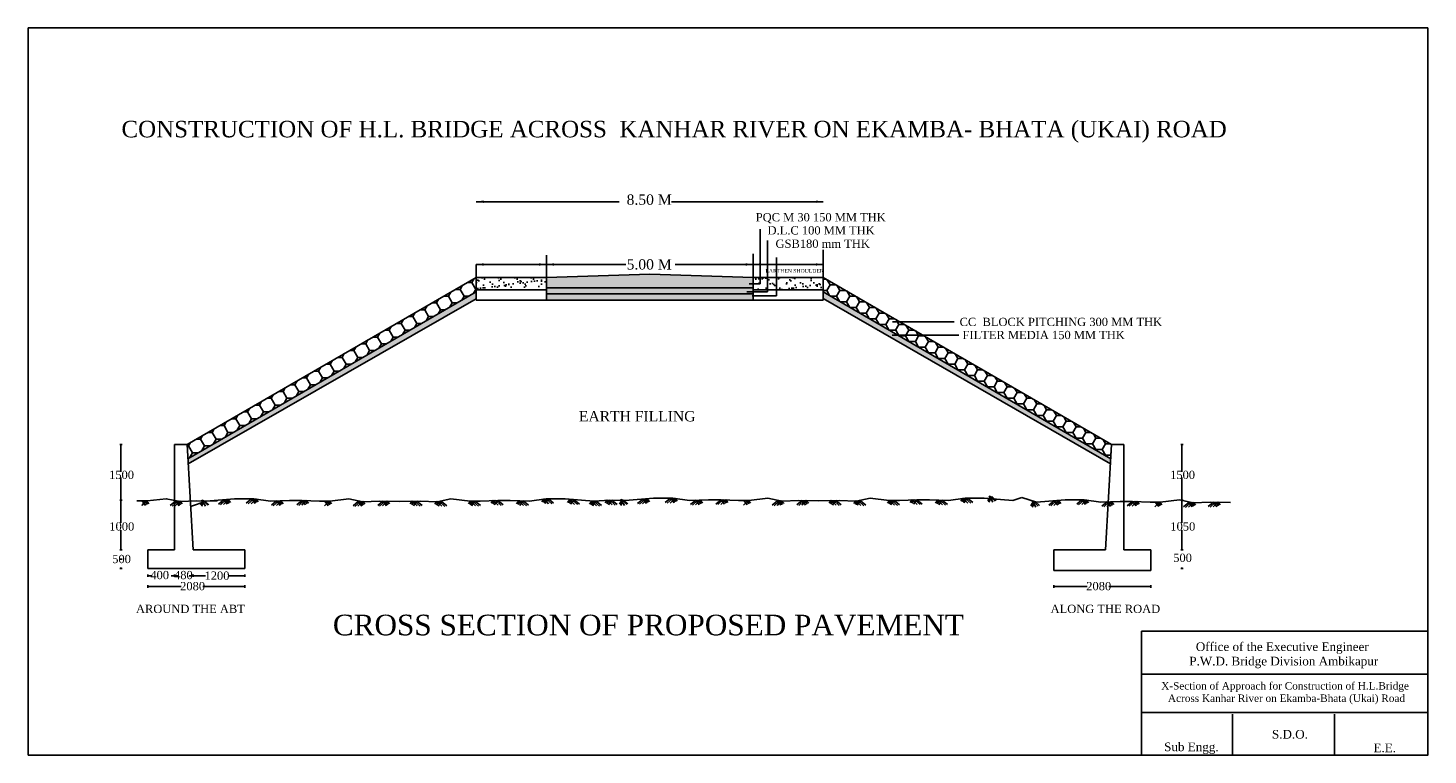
# Model space of a CAD drawing. Header units: millimetres. Extents: x 2229.4 to 2263.3, y 1703.8 to 1721.4.
import ezdxf

# ---------------------------------------------------------------- set-up
doc = ezdxf.new("R2010")
doc.units = ezdxf.units.MM
doc.styles.add('textstyle3', font='txt')

msp = doc.modelspace()

# ---------------------------------------------------------------- hatches: boundary and pattern name
h = msp.add_hatch()
h.set_pattern_fill('HONEY', color=256, scale=0.06)
h.paths.add_polyline_path([(2240.289, 1715.053), (2240.289, 1715.401), (2233.289, 1711.351), (2233.309, 1711.002)])
h = msp.add_hatch()
h.set_pattern_fill('AR-SAND', color=256, scale=0.005)
h.paths.add_polyline_path([(2241.989, 1715.401), (2240.289, 1715.401), (2240.289, 1715.101), (2241.989, 1715.101), (2241.989, 1715.151)])
h = msp.add_hatch()
h.set_pattern_fill('AR-CONC', color=256, scale=0.001)
h.paths.add_polyline_path([(2244.489, 1715.476), (2241.989, 1715.401), (2241.989, 1715.151), (2246.989, 1715.151), (2246.989, 1715.401)])
h = msp.add_hatch()
h.set_pattern_fill('AR-SAND', color=256, scale=0.005)
h.paths.add_polyline_path([(2248.689, 1715.401), (2246.989, 1715.401), (2246.989, 1715.151), (2246.989, 1715.101), (2248.689, 1715.101)])
h = msp.add_hatch()
h.set_pattern_fill('HONEY', color=256, scale=0.05)
h.paths.add_polyline_path([(2248.689, 1715.401), (2248.689, 1715.053), (2255.644, 1711.002), (2255.665, 1711.351)])
h = msp.add_hatch()
h.set_pattern_fill('AR-SAND', color=256, scale=0.001)
h.set_pattern_definition([(37.5, (-8.4, 0.135188), (-0.0016000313, 0.04894132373), [0, -0.038608, 0, -0.04318, 0, -0.041275]), (7.5, (-8.4, 0.13519), (0.0449523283, 0.07168251), [0, -0.020828, 0, -0.034798, 0, -0.013335]), (327.5, (-8.43124, 0.135188), (0.079099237, 0.00014371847), [0, -0.0127, 0, -0.04572, 0, -0.05969]), (317.5, (-8.43124, 0.13519), (0.0763556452, 0.0222929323), [0, -0.00635, 0, -0.029972, 0, -0.03429])])
h.paths.add_polyline_path([(2240.289, 1715.053), (2240.289, 1714.968), (2240.289, 1714.883), (2233.316, 1710.886), (2233.309, 1711.002)])
h = msp.add_hatch()
h.set_pattern_fill('AR-CONC', color=256, scale=0.0001)
h.set_pattern_definition([(50, (0, 0), (0.0182184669, -0.00159390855), [0.001905, -0.020955]), (355, (0, 0), (-0.00352434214, 0.01910568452), [0.001524, -0.01676405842]), (100.4514447, (0.001518, -0.000133), (0.01469412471, 0.01751177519), [0.00161900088, -0.01780902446]), (46.1842, (0, 0.00508), (0.02710790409, -0.0042042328), [0.0028575, -0.0314325]), (96.6355576, (0.00226, 0.00473), (0.0237404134, 0.02474261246), [0.00242850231, -0.02671356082]), (351.1841512, (0, 0.00508), (0.0237404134, 0.02474261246), [0.0022859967, -0.0251459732]), (21, (0.00254, 0.00381), (0.01516143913, -0.01022651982), [0.001905, -0.020955]), (326, (0.00254, 0.00381), (0.00618020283, 0.01841879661), [0.001524, -0.016764]), (71.451445, (0.003803, 0.002958), (0.02134164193, 0.00819227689), [0.00161900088, -0.01780899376]), (37.5, (0, 0), (0.000308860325, 0.008455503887), [0, -0.0165608, 0, -0.017018, 0, -0.0168275]), (7.5, (0, 0), (0.00668196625, 0.010018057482), [0, -0.0097028, 0, -0.0161798, 0, -0.0064135]), (327.5, (-0.005664, 0), (0.013559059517, -0.0005728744), [0, -0.00635, 0, -0.019812, 0, -0.026289]), (317.5, (-0.008204, 0), (0.01481291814, 0.002542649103), [0, -0.008255, 0, -0.0131572, 0, -0.018669])])
h.paths.add_polyline_path([(2241.989, 1715.151), (2241.989, 1715.001), (2246.989, 1715.001), (2246.989, 1715.151)])
h = msp.add_hatch()
h.set_pattern_fill('GRAVEL', color=256, scale=0.009)
h.set_pattern_definition([(228.0127875, (0.164592, 0.2286), (-1.82880000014, -2.05739999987), [0.03075493, -3.044743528]), (184.969741, (0.144018, 0.20574), (2.743199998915, 0.228600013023), [0.052776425, -5.2248644]), (132.5104471, (0.09144, 0.201168), (2.286000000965, -2.51459999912), [0.037213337, -3.684125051]), (267.273689, (0.002286, 0.144018), (0.22860000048, 4.571999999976), [0.048060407, -4.757979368]), (292.8336542, (0, 0.096012), (-1.143000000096, 2.74319999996), [0.047127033, -4.665582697]), (357.273689, (0.018288, 0.052578), (-4.571999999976, 0.22860000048), [0.048060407, -4.757979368]), (37.69424047, (0.066294, 0.050292), (-2.971799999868, -2.28600000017), [0.06355743, -6.292180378]), (72.25532837, (0.116586, 0.089154), (1.60020000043, 5.029199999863), [0.060004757, -5.940473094]), (121.4295656, (0.134874, 0.146304), (-1.82880000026, 2.97179999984), [0.04822317, -4.774099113]), (175.2363583, (0.109728, 0.187452), (2.51459999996, -0.2286000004), [0.055054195, -2.697654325]), (222.3974378, (0.054864, 0.192024), (-2.743199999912, -2.514600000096), [0.071197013, -7.048509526]), (138.8140748, (0.2286, 0.141732), (-1.6001999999, 1.37160000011), [0.024300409, -2.405750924]), (171.4692344, (0.210312, 0.157734), (2.97180000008, -0.45719999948), [0.046231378, -4.57691751]), (225, (0.1646, 0.1646), (-3e-17, -0.2286), [0.03232884, -0.29096038]), (203.1985905, (0.14859, 0.192024), (1.14300000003, 0.45719999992), [0.017409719, -1.723556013]), (291.8014095, (0.13259, 0.185166), (-0.22860000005, 0.6858), [0.024620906, -1.20642777]), (30.9637565, (0.141732, 0.162306), (0.6858, 0.4572), [0.03998877, -1.292966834]), (161.5650512, (0.17602, 0.18288), (0.4572, -0.2286), [0.028915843, -0.69398083]), (16.38954033, (0, 0.185166), (2.286, 0.6858), [0.04050792, -4.0102944]), (70.34617594, (0.038862, 0.196596), (-0.91440000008, -2.51459999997), [0.033983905, -3.364399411]), (293.1985905, (0.176022, 0.2286), (-0.45719999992, 1.14300000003), [0.034819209, -1.706146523]), (343.61045967, (0.189738, 0.196596), (-2.28600000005, 0.68579999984), [0.04050792, -4.0102944]), (339.4439548, (0, 0.043434), (-1.143, 0.4572), [0.039063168, -1.914096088]), (294.7751406, (0.036576, 0.029718), (-1.14300000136, 2.51459999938), [0.03273049, -3.240323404]), (66.8014095, (0.178308, 0), (0.45719999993, 1.14300000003), [0.034819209, -1.706146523]), (17.35402464, (0.192024, 0.032004), (-2.97179999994, -0.91440000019), [0.038320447, -3.793713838]), (69.4439548, (0.066294, 0), (-0.4572, -1.143), [0.019531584, -1.933627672]), (101.3099325, (0.16459, 0), (-0.2286, 0.9144), [0.011656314, -1.153979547]), (165.9637565, (0.162306, 0.01143), (0.6858, -0.2286), [0.047127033, -0.895414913]), (186.00900596, (0.116586, 0.02286), (2.28599999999, 0.22860000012), [0.04367403, -4.323722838]), (303.6900675, (0.14173, 0.14173), (-0.2286, 0.4572), [0.03296915, -0.791259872]), (353.1572266, (0.16002, 0.1143), (3.886200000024, -0.457199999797), [0.057560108, -5.698440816]), (60.9453959, (0.21717, 0.107442), (-0.91440000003, -1.60019999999), [0.023535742, -2.330045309]), (90, (0.2286, 0.12802), (-0.2286, 0.2286), [0.013716, -0.214884]), (120.25643716, (0.112014, 0.029718), (0.91439999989, -1.60020000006), [0.031758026, -3.14405467]), (48.0127875, (0.096012, 0.05715), (1.82880000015, 2.05739999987), [0.06150986, -3.013988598]), (0, (0.13716, 0.10287), (0.2286, 0.2286), [0.059436, -0.169164]), (325.3048465, (0.196596, 0.10287), (2.286000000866, -1.60019999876), [0.03614486, -3.578338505]), (254.0546041, (0.226314, 0.082296), (-0.2286, -0.9144), [0.033284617, -1.630948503]), (207.64597536, (0.21717, 0.050292), (-4.34340000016, -2.285999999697), [0.054193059, -5.365121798]), (175.42607874, (0.169164, 0.025146), (-2.9718, 0.2286), [0.057332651, -5.675926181])])
h.paths.add_polyline_path([(2241.989, 1715.001), (2241.989, 1714.851), (2246.989, 1714.851), (2246.989, 1715.001)])
h = msp.add_hatch()
h.set_pattern_fill('AR-SAND', color=256, scale=0.001)
h.paths.add_polyline_path([(2248.689, 1715.053), (2248.689, 1715.051), (2248.689, 1714.885), (2255.637, 1710.881), (2255.644, 1711.002)])

# ---------------------------------------------------------------- linework, layer by layer
for p, q in [((2229.44, 1721.443), (2229.44, 1703.828)), ((2229.44, 1721.443), (2263.324, 1721.443)), ((2263.324, 1706.826), (2263.324, 1721.443)), ((2243.751, 1717.234), (2240.289, 1717.234)), ((2245.011, 1717.234), (2248.689, 1717.234)), ((2247.162, 1715.247), (2247.162, 1716.57)), ((2247.342, 1715.049), (2247.34, 1716.29)), ((2241.989, 1715.401), (2241.989, 1715.937)), ((2246.989, 1715.401), (2246.989, 1715.974)), ((2248.689, 1715.401), (2248.689, 1716.068)), ((2240.289, 1715.401), (2240.289, 1715.713)), ((2241.989, 1715.713), (2240.289, 1715.713)), ((2241.989, 1715.713), (2243.912, 1715.713)), ((2246.989, 1715.713), (2245.101, 1715.713)), ((2246.989, 1715.713), (2248.689, 1715.713)), ((2247.553, 1714.952), (2247.553, 1715.879)), ((2233.289, 1711.351), (2240.289, 1715.401)), ((2241.989, 1715.401), (2240.289, 1715.401)), ((2240.289, 1715.401), (2240.289, 1714.851)), ((2240.289, 1715.401), (2240.289, 1715.101)), ((2241.989, 1715.401), (2244.489, 1715.476)), ((2241.989, 1715.401), (2241.989, 1715.151)), ((2244.489, 1715.476), (2246.989, 1715.401)), ((2247.162, 1715.247), (2246.896, 1715.247)), ((2246.989, 1715.401), (2246.989, 1715.151)), ((2246.989, 1715.401), (2248.689, 1715.401)), ((2248.689, 1715.401), (2248.689, 1714.851)), ((2255.665, 1711.351), (2248.689, 1715.401)), ((2248.689, 1715.401), (2248.689, 1715.051)), ((2233.309, 1711.002), (2240.289, 1715.053)), ((2233.316, 1710.886), (2240.289, 1714.884)), ((2240.289, 1715.101), (2241.989, 1715.101)), ((2240.289, 1715.053), (2240.289, 1714.883)), ((2241.989, 1715.151), (2246.989, 1715.151)), ((2241.989, 1715.151), (2241.989, 1715.001)), ((2241.989, 1715.001), (2246.989, 1715.001)), ((2241.989, 1715.001), (2241.989, 1714.851)), ((2247.342, 1715.049), (2246.839, 1715.049)), ((2246.965, 1714.952), (2247.553, 1714.952)), ((2246.989, 1715.001), (2246.989, 1715.151)), ((2246.989, 1715.101), (2248.689, 1715.101)), ((2246.989, 1714.851), (2246.989, 1715.001)), ((2255.644, 1711.002), (2248.689, 1715.053)), ((2255.637, 1710.881), (2248.689, 1714.885)), ((2241.989, 1714.851), (2240.289, 1714.851)), ((2241.989, 1714.851), (2248.689, 1714.851)), ((2251.853, 1714.322), (2250.36, 1714.322)), ((2251.969, 1713.997), (2250.358, 1713.997)), ((2231.689, 1711.351), (2231.659, 1711.351)), ((2231.689, 1711.351), (2231.719, 1711.351)), ((2231.689, 1710.69), (2231.689, 1711.351)), ((2233.289, 1711.351), (2232.989, 1711.351)), ((2232.989, 1711.351), (2232.989, 1708.801)), ((2232.989, 1711.351), (2232.989, 1709.851)), ((2232.989, 1711.351), (2232.989, 1709.851)), ((2233.439, 1708.801), (2233.289, 1711.351)), ((2255.515, 1708.801), (2255.665, 1711.351)), ((2255.665, 1711.351), (2255.642, 1710.967)), ((2255.665, 1711.351), (2255.965, 1711.351)), ((2255.965, 1711.351), (2255.965, 1708.801)), ((2255.965, 1711.351), (2255.965, 1709.851)), ((2255.965, 1711.351), (2255.965, 1711.001)), ((2257.369, 1711.351), (2257.339, 1711.351)), ((2257.369, 1710.69), (2257.369, 1711.351)), ((2257.369, 1711.351), (2257.399, 1711.351)), ((2231.689, 1710.002), (2231.689, 1710.555)), ((2257.369, 1710.002), (2257.369, 1710.555)), ((2231.689, 1710.002), (2231.659, 1710.002)), ((2231.689, 1710.002), (2231.719, 1710.002)), ((2231.689, 1709.45), (2231.689, 1710.002)), ((2232.304, 1709.991), (2232.193, 1709.871)), ((2232.2, 1709.986), (2232.285, 1709.876)), ((2232.254, 1709.988), (2232.321, 1709.899)), ((2232.281, 1709.966), (2232.321, 1709.899)), ((2232.304, 1709.991), (2232.361, 1709.918)), ((2233.012, 1709.978), (2232.884, 1709.872)), ((2233.066, 1709.98), (2232.932, 1709.858)), ((2233.116, 1709.983), (2233.005, 1709.863)), ((2233.012, 1709.978), (2233.098, 1709.868)), ((2233.066, 1709.98), (2233.066, 1709.98)), ((2233.066, 1709.98), (2233.133, 1709.891)), ((2233.093, 1709.957), (2233.133, 1709.891)), ((2233.116, 1709.983), (2233.174, 1709.91)), ((2233.678, 1710.001), (2233.614, 1709.886)), ((2233.714, 1709.99), (2233.643, 1709.857)), ((2233.644, 1710.011), (2233.733, 1709.857)), ((2233.678, 1710.001), (2233.79, 1709.879)), ((2233.714, 1709.99), (2233.818, 1709.893)), ((2234.178, 1710.012), (2234.05, 1709.907)), ((2234.178, 1710.012), (2234.067, 1709.916)), ((2234.232, 1710.014), (2234.097, 1709.892)), ((2234.282, 1710.017), (2234.171, 1709.897)), ((2234.178, 1710.012), (2234.263, 1709.902)), ((2234.232, 1710.014), (2234.299, 1709.925)), ((2234.259, 1709.992), (2234.299, 1709.925)), ((2234.282, 1710.017), (2234.339, 1709.944)), ((2234.85, 1710.032), (2234.721, 1709.927)), ((2234.903, 1710.035), (2234.769, 1709.913)), ((2234.954, 1710.037), (2234.842, 1709.917)), ((2234.85, 1710.032), (2234.935, 1709.922)), ((2234.903, 1710.035), (2234.903, 1710.035)), ((2234.903, 1710.035), (2234.971, 1709.946)), ((2234.93, 1710.012), (2234.971, 1709.946)), ((2234.954, 1710.037), (2235.011, 1709.965)), ((2235.458, 1709.985), (2235.33, 1709.879)), ((2235.512, 1709.987), (2235.377, 1709.865)), ((2235.562, 1709.989), (2235.451, 1709.87)), ((2235.458, 1709.985), (2235.544, 1709.875)), ((2235.512, 1709.987), (2235.512, 1709.987)), ((2235.512, 1709.987), (2235.579, 1709.898)), ((2235.539, 1709.964), (2235.579, 1709.898)), ((2235.562, 1709.989), (2235.619, 1709.917)), ((2236.072, 1709.997), (2235.944, 1709.891)), ((2236.126, 1709.999), (2235.991, 1709.877)), ((2236.176, 1710.001), (2236.065, 1709.882)), ((2236.072, 1709.997), (2236.157, 1709.887)), ((2236.126, 1709.999), (2236.126, 1709.999)), ((2236.126, 1709.999), (2236.193, 1709.91)), ((2236.153, 1709.976), (2236.193, 1709.91)), ((2236.176, 1710.001), (2236.233, 1709.929)), ((2236.726, 1709.984), (2236.615, 1709.864)), ((2236.622, 1709.979), (2236.707, 1709.869)), ((2236.675, 1709.981), (2236.743, 1709.893)), ((2236.702, 1709.959), (2236.743, 1709.893)), ((2236.726, 1709.984), (2236.783, 1709.912)), ((2237.434, 1709.971), (2237.306, 1709.865)), ((2237.488, 1709.973), (2237.354, 1709.851)), ((2237.538, 1709.976), (2237.427, 1709.856)), ((2237.434, 1709.971), (2237.52, 1709.861)), ((2237.488, 1709.973), (2237.488, 1709.973)), ((2237.488, 1709.973), (2237.555, 1709.884)), ((2237.515, 1709.95), (2237.555, 1709.884)), ((2237.538, 1709.976), (2237.596, 1709.903)), ((2238.031, 1709.978), (2237.903, 1709.873)), ((2238.085, 1709.98), (2237.951, 1709.858)), ((2238.135, 1709.983), (2238.024, 1709.863)), ((2238.031, 1709.978), (2238.117, 1709.868)), ((2238.085, 1709.98), (2238.085, 1709.98)), ((2238.085, 1709.98), (2238.152, 1709.892)), ((2238.112, 1709.958), (2238.152, 1709.892)), ((2238.135, 1709.983), (2238.193, 1709.911)), ((2238.748, 1709.983), (2238.691, 1709.911)), ((2238.798, 1709.98), (2238.731, 1709.892)), ((2238.772, 1709.958), (2238.731, 1709.892)), ((2238.748, 1709.983), (2238.859, 1709.863)), ((2238.852, 1709.978), (2238.767, 1709.868)), ((2238.798, 1709.98), (2238.933, 1709.858)), ((2238.798, 1709.98), (2238.798, 1709.98)), ((2238.852, 1709.978), (2238.98, 1709.873)), ((2239.345, 1709.976), (2239.288, 1709.903)), ((2239.396, 1709.973), (2239.328, 1709.884)), ((2239.369, 1709.95), (2239.328, 1709.884)), ((2239.345, 1709.976), (2239.457, 1709.856)), ((2239.449, 1709.971), (2239.364, 1709.861)), ((2239.396, 1709.973), (2239.53, 1709.851)), ((2239.396, 1709.973), (2239.396, 1709.973)), ((2239.449, 1709.971), (2239.578, 1709.865)), ((2240.158, 1709.984), (2240.101, 1709.912)), ((2240.208, 1709.981), (2240.141, 1709.893)), ((2240.181, 1709.959), (2240.141, 1709.893)), ((2240.158, 1709.984), (2240.269, 1709.864)), ((2240.262, 1709.979), (2240.177, 1709.869)), ((2240.208, 1709.981), (2240.343, 1709.859)), ((2240.208, 1709.981), (2240.208, 1709.981)), ((2240.262, 1709.979), (2240.39, 1709.874)), ((2240.708, 1710.001), (2240.65, 1709.929)), ((2240.758, 1709.999), (2240.691, 1709.91)), ((2240.731, 1709.976), (2240.691, 1709.91)), ((2240.708, 1710.001), (2240.819, 1709.882)), ((2240.812, 1709.997), (2240.726, 1709.887)), ((2240.758, 1709.999), (2240.892, 1709.877)), ((2240.758, 1709.999), (2240.758, 1709.999)), ((2240.812, 1709.997), (2240.94, 1709.891)), ((2241.321, 1709.989), (2241.264, 1709.917)), ((2241.372, 1709.987), (2241.304, 1709.898)), ((2241.345, 1709.964), (2241.304, 1709.898)), ((2241.321, 1709.989), (2241.433, 1709.87)), ((2241.426, 1709.985), (2241.34, 1709.875)), ((2241.372, 1709.987), (2241.506, 1709.865)), ((2241.372, 1709.987), (2241.372, 1709.987)), ((2241.426, 1709.985), (2241.554, 1709.879)), ((2241.93, 1710.037), (2241.873, 1709.965)), ((2241.98, 1710.035), (2241.913, 1709.946)), ((2241.953, 1710.012), (2241.913, 1709.946)), ((2241.93, 1710.037), (2242.041, 1709.917)), ((2242.034, 1710.032), (2241.949, 1709.922)), ((2241.98, 1710.035), (2242.115, 1709.913)), ((2241.98, 1710.035), (2241.98, 1710.035)), ((2242.034, 1710.032), (2242.162, 1709.927)), ((2242.551, 1710.019), (2242.494, 1709.947)), ((2242.602, 1710.017), (2242.535, 1709.928)), ((2242.575, 1709.994), (2242.535, 1709.928)), ((2242.602, 1710.017), (2242.544, 1709.944)), ((2242.551, 1710.019), (2242.663, 1709.899)), ((2242.656, 1710.014), (2242.57, 1709.904)), ((2242.602, 1710.017), (2242.736, 1709.895)), ((2242.656, 1710.014), (2242.784, 1709.909)), ((2243.084, 1709.981), (2243.027, 1709.909)), ((2243.135, 1709.979), (2243.067, 1709.89)), ((2243.108, 1709.956), (2243.067, 1709.89)), ((2243.084, 1709.981), (2243.196, 1709.862)), ((2243.188, 1709.976), (2243.103, 1709.866)), ((2243.135, 1709.979), (2243.269, 1709.857)), ((2243.188, 1709.976), (2243.317, 1709.871)), ((2243.469, 1710.007), (2243.412, 1709.935)), ((2243.52, 1710.005), (2243.453, 1709.916)), ((2243.493, 1709.982), (2243.453, 1709.916)), ((2243.469, 1710.007), (2243.581, 1709.887)), ((2243.574, 1710.002), (2243.488, 1709.892)), ((2243.52, 1710.005), (2243.654, 1709.883)), ((2243.574, 1710.002), (2243.702, 1709.897)), ((2243.821, 1710.018), (2243.757, 1709.903)), ((2243.856, 1710.007), (2243.785, 1709.874)), ((2243.786, 1710.028), (2243.876, 1709.874)), ((2243.821, 1710.018), (2243.932, 1709.896)), ((2243.856, 1710.007), (2243.961, 1709.91)), ((2244.32, 1710.029), (2244.192, 1709.924)), ((2244.32, 1710.029), (2244.21, 1709.933)), ((2244.374, 1710.031), (2244.24, 1709.909)), ((2244.424, 1710.034), (2244.313, 1709.914)), ((2244.32, 1710.029), (2244.406, 1709.919)), ((2244.374, 1710.031), (2244.441, 1709.943)), ((2244.401, 1710.009), (2244.441, 1709.943)), ((2244.424, 1710.034), (2244.482, 1709.962)), ((2244.992, 1710.049), (2244.864, 1709.944)), ((2245.046, 1710.052), (2244.911, 1709.93)), ((2245.096, 1710.054), (2244.985, 1709.934)), ((2244.992, 1710.049), (2245.078, 1709.939)), ((2245.046, 1710.052), (2245.046, 1710.052)), ((2245.046, 1710.052), (2245.113, 1709.963)), ((2245.073, 1710.029), (2245.113, 1709.963)), ((2245.096, 1710.054), (2245.153, 1709.982)), ((2245.601, 1710.002), (2245.473, 1709.896)), ((2245.655, 1710.004), (2245.52, 1709.882)), ((2245.705, 1710.007), (2245.594, 1709.887)), ((2245.601, 1710.002), (2245.686, 1709.892)), ((2245.655, 1710.004), (2245.655, 1710.004)), ((2245.655, 1710.004), (2245.722, 1709.915)), ((2245.681, 1709.981), (2245.722, 1709.915)), ((2245.705, 1710.007), (2245.762, 1709.934)), ((2246.214, 1710.014), (2246.086, 1709.908)), ((2246.268, 1710.016), (2246.134, 1709.894)), ((2246.319, 1710.019), (2246.207, 1709.899)), ((2246.214, 1710.014), (2246.3, 1709.904)), ((2246.268, 1710.016), (2246.268, 1710.016)), ((2246.268, 1710.016), (2246.336, 1709.927)), ((2246.295, 1709.993), (2246.336, 1709.927)), ((2246.319, 1710.019), (2246.376, 1709.946)), ((2246.868, 1710.001), (2246.757, 1709.881)), ((2246.764, 1709.996), (2246.85, 1709.886)), ((2246.818, 1709.998), (2246.885, 1709.91)), ((2246.845, 1709.976), (2246.885, 1709.91)), ((2246.868, 1710.001), (2246.926, 1709.929)), ((2247.577, 1709.988), (2247.449, 1709.882)), ((2247.631, 1709.99), (2247.496, 1709.868)), ((2247.681, 1709.993), (2247.57, 1709.873)), ((2247.577, 1709.988), (2247.662, 1709.878)), ((2247.631, 1709.99), (2247.631, 1709.99)), ((2247.631, 1709.99), (2247.698, 1709.901)), ((2247.658, 1709.968), (2247.698, 1709.901)), ((2247.681, 1709.993), (2247.738, 1709.92)), ((2248.174, 1709.995), (2248.046, 1709.89)), ((2248.228, 1709.997), (2248.093, 1709.875)), ((2248.278, 1710), (2248.167, 1709.88)), ((2248.174, 1709.995), (2248.259, 1709.885)), ((2248.228, 1709.997), (2248.228, 1709.997)), ((2248.228, 1709.997), (2248.295, 1709.909)), ((2248.255, 1709.975), (2248.295, 1709.909)), ((2248.278, 1710), (2248.335, 1709.928)), ((2248.891, 1710), (2248.834, 1709.928)), ((2248.941, 1709.997), (2248.874, 1709.909)), ((2248.914, 1709.975), (2248.874, 1709.909)), ((2248.891, 1710), (2249.002, 1709.88)), ((2248.995, 1709.995), (2248.909, 1709.885)), ((2248.941, 1709.997), (2249.076, 1709.875)), ((2248.941, 1709.997), (2248.941, 1709.997)), ((2248.995, 1709.995), (2249.123, 1709.89)), ((2249.488, 1709.993), (2249.431, 1709.92)), ((2249.538, 1709.99), (2249.471, 1709.901)), ((2249.511, 1709.968), (2249.471, 1709.901)), ((2249.488, 1709.993), (2249.599, 1709.873)), ((2249.592, 1709.988), (2249.507, 1709.878)), ((2249.538, 1709.99), (2249.673, 1709.868)), ((2249.538, 1709.99), (2249.538, 1709.99)), ((2249.592, 1709.988), (2249.72, 1709.882)), ((2250.3, 1710.001), (2250.243, 1709.929)), ((2250.351, 1709.998), (2250.284, 1709.91)), ((2250.324, 1709.976), (2250.284, 1709.91)), ((2250.3, 1710.001), (2250.412, 1709.881)), ((2250.405, 1709.996), (2250.319, 1709.886)), ((2250.351, 1709.998), (2250.485, 1709.876)), ((2250.351, 1709.998), (2250.351, 1709.998)), ((2250.405, 1709.996), (2250.533, 1709.891)), ((2250.85, 1710.019), (2250.793, 1709.946)), ((2250.9, 1710.016), (2250.833, 1709.927)), ((2250.873, 1709.993), (2250.833, 1709.927)), ((2250.85, 1710.019), (2250.961, 1709.899)), ((2250.954, 1710.014), (2250.869, 1709.904)), ((2250.9, 1710.016), (2251.035, 1709.894)), ((2250.9, 1710.016), (2250.9, 1710.016)), ((2250.954, 1710.014), (2251.082, 1709.908)), ((2251.464, 1710.007), (2251.407, 1709.934)), ((2251.514, 1710.004), (2251.447, 1709.915)), ((2251.487, 1709.981), (2251.447, 1709.915)), ((2251.464, 1710.007), (2251.575, 1709.887)), ((2251.568, 1710.002), (2251.483, 1709.892)), ((2251.514, 1710.004), (2251.649, 1709.882)), ((2251.514, 1710.004), (2251.514, 1710.004)), ((2251.568, 1710.002), (2251.696, 1709.896)), ((2252.073, 1710.054), (2252.015, 1709.982)), ((2252.123, 1710.052), (2252.056, 1709.963)), ((2252.096, 1710.029), (2252.056, 1709.963)), ((2252.073, 1710.054), (2252.184, 1709.934)), ((2252.177, 1710.049), (2252.091, 1709.939)), ((2252.123, 1710.052), (2252.257, 1709.93)), ((2252.123, 1710.052), (2252.123, 1710.052)), ((2252.177, 1710.049), (2252.305, 1709.944)), ((2252.734, 1710.1), (2252.67, 1709.985)), ((2252.744, 1710.034), (2252.687, 1709.962)), ((2252.77, 1710.089), (2252.699, 1709.957)), ((2252.7, 1710.111), (2252.789, 1709.957)), ((2252.734, 1710.1), (2252.846, 1709.978)), ((2252.77, 1710.089), (2252.874, 1709.992)), ((2253.777, 1709.978), (2253.714, 1709.863)), ((2253.813, 1709.967), (2253.742, 1709.834)), ((2253.743, 1709.988), (2253.832, 1709.834)), ((2253.777, 1709.978), (2253.889, 1709.855)), ((2253.813, 1709.967), (2253.918, 1709.87)), ((2254.277, 1709.989), (2254.149, 1709.883)), ((2254.277, 1709.989), (2254.166, 1709.893)), ((2254.331, 1709.991), (2254.196, 1709.869)), ((2254.381, 1709.994), (2254.27, 1709.874)), ((2254.277, 1709.989), (2254.362, 1709.879)), ((2254.331, 1709.991), (2254.398, 1709.902)), ((2254.358, 1709.969), (2254.398, 1709.902)), ((2254.381, 1709.994), (2254.438, 1709.921)), ((2254.949, 1710.009), (2254.821, 1709.904)), ((2255.003, 1710.011), (2254.868, 1709.889)), ((2255.053, 1710.014), (2254.942, 1709.894)), ((2254.949, 1710.009), (2255.034, 1709.899)), ((2255.003, 1710.011), (2255.003, 1710.011)), ((2255.003, 1710.011), (2255.07, 1709.923)), ((2255.03, 1709.989), (2255.07, 1709.923)), ((2255.053, 1710.014), (2255.11, 1709.942)), ((2255.557, 1709.961), (2255.429, 1709.856)), ((2255.611, 1709.964), (2255.477, 1709.842)), ((2255.661, 1709.966), (2255.55, 1709.847)), ((2255.557, 1709.961), (2255.643, 1709.851)), ((2255.611, 1709.964), (2255.611, 1709.964)), ((2255.611, 1709.964), (2255.678, 1709.875)), ((2255.638, 1709.941), (2255.678, 1709.875)), ((2255.661, 1709.966), (2255.719, 1709.894)), ((2256.171, 1709.973), (2256.043, 1709.868)), ((2256.225, 1709.976), (2256.09, 1709.854)), ((2256.275, 1709.978), (2256.164, 1709.859)), ((2256.171, 1709.973), (2256.257, 1709.863)), ((2256.225, 1709.976), (2256.225, 1709.976)), ((2256.225, 1709.976), (2256.292, 1709.887)), ((2256.252, 1709.953), (2256.292, 1709.887)), ((2256.275, 1709.978), (2256.332, 1709.906)), ((2256.825, 1709.961), (2256.714, 1709.841)), ((2256.721, 1709.956), (2256.806, 1709.846)), ((2256.775, 1709.958), (2256.842, 1709.869)), ((2256.802, 1709.936), (2256.842, 1709.869)), ((2256.825, 1709.961), (2256.882, 1709.888)), ((2257.369, 1710.002), (2257.339, 1710.002)), ((2257.369, 1709.45), (2257.369, 1710.002)), ((2257.369, 1710.002), (2257.399, 1710.002)), ((2257.533, 1709.948), (2257.405, 1709.842)), ((2257.587, 1709.95), (2257.453, 1709.828)), ((2257.637, 1709.953), (2257.526, 1709.833)), ((2257.533, 1709.948), (2257.619, 1709.838)), ((2257.587, 1709.95), (2257.587, 1709.95)), ((2257.587, 1709.95), (2257.654, 1709.861)), ((2257.614, 1709.927), (2257.654, 1709.861)), ((2257.637, 1709.953), (2257.695, 1709.88)), ((2258.13, 1709.955), (2258.002, 1709.85)), ((2258.184, 1709.957), (2258.05, 1709.835)), ((2258.235, 1709.96), (2258.123, 1709.84)), ((2258.13, 1709.955), (2258.216, 1709.845)), ((2258.184, 1709.957), (2258.184, 1709.957)), ((2258.184, 1709.957), (2258.252, 1709.868)), ((2258.211, 1709.935), (2258.252, 1709.868)), ((2258.235, 1709.96), (2258.292, 1709.887)), ((2231.689, 1708.782), (2231.689, 1709.277)), ((2257.369, 1708.782), (2257.369, 1709.277)), ((2231.689, 1708.801), (2231.659, 1708.801)), ((2231.689, 1708.801), (2231.719, 1708.801)), ((2232.339, 1708.801), (2232.339, 1708.351)), ((2232.339, 1708.351), (2232.339, 1708.801)), ((2232.989, 1708.801), (2232.339, 1708.801)), ((2233.439, 1708.801), (2234.689, 1708.801)), ((2234.689, 1708.351), (2234.689, 1708.801)), ((2255.515, 1708.801), (2254.27, 1708.801)), ((2254.27, 1708.301), (2254.27, 1708.801)), ((2256.62, 1708.801), (2255.965, 1708.801)), ((2256.62, 1708.301), (2256.62, 1708.801)), ((2257.369, 1708.801), (2257.339, 1708.801)), ((2257.369, 1708.801), (2257.399, 1708.801)), ((2231.689, 1708.576), (2231.659, 1708.576)), ((2231.689, 1708.576), (2231.719, 1708.576)), ((2231.689, 1708.351), (2231.659, 1708.351)), ((2231.689, 1708.351), (2231.689, 1708.372)), ((2231.689, 1708.351), (2231.719, 1708.351)), ((2232.339, 1708.351), (2234.689, 1708.351)), ((2232.339, 1708.173), (2232.339, 1708.203)), ((2232.339, 1708.173), (2232.442, 1708.173)), ((2232.339, 1708.173), (2232.339, 1708.143)), ((2232.902, 1708.173), (2233.063, 1708.173)), ((2232.989, 1708.173), (2232.989, 1708.203)), ((2232.989, 1708.173), (2232.989, 1708.143)), ((2233.339, 1708.173), (2233.738, 1708.173)), ((2233.439, 1708.173), (2233.439, 1708.203)), ((2233.439, 1708.173), (2233.439, 1708.143)), ((2234.289, 1708.173), (2234.689, 1708.173)), ((2234.689, 1708.173), (2234.689, 1708.203)), ((2234.689, 1708.173), (2234.689, 1708.143)), ((2254.27, 1708.301), (2255.515, 1708.301)), ((2255.515, 1708.301), (2256.62, 1708.301)), ((2257.369, 1708.351), (2257.339, 1708.351)), ((2257.369, 1708.351), (2257.369, 1708.372)), ((2257.369, 1708.351), (2257.399, 1708.351)), ((2232.339, 1707.91), (2232.339, 1707.94)), ((2232.339, 1707.91), (2233.145, 1707.91)), ((2232.339, 1707.91), (2232.339, 1707.88)), ((2233.672, 1707.91), (2234.689, 1707.91)), ((2234.689, 1707.91), (2234.689, 1707.94)), ((2234.689, 1707.91), (2234.689, 1707.88)), ((2254.27, 1707.91), (2254.27, 1707.94)), ((2254.27, 1707.91), (2255.076, 1707.91)), ((2254.27, 1707.91), (2254.27, 1707.88)), ((2255.603, 1707.91), (2256.62, 1707.91)), ((2256.62, 1707.91), (2256.62, 1707.94)), ((2256.62, 1707.91), (2256.62, 1707.88)), ((2258.594, 1704.819), (2258.594, 1703.828)), ((2261.06, 1704.819), (2261.06, 1703.828)), ((2256.387, 1703.828), (2229.44, 1703.828))]:
    msp.add_line(p, q)
for points in [[(2232.076, 1709.986), (2232.324, 1709.986), (2232.785, 1710.039), (2233.122, 1709.968), (2233.53, 1709.986), (2234.02, 1709.98)], [(2233.377, 1709.851), (2233.749, 1709.979), (2234.441, 1710.032), (2234.902, 1710.032), (2235.309, 1709.979), (2235.77, 1709.997), (2236.072, 1709.997), (2236.497, 1709.979), (2236.746, 1709.979), (2237.207, 1710.032), (2237.544, 1709.961), (2237.951, 1709.979), (2238.442, 1709.973)], [(2243.52, 1710.005), (2243.135, 1709.979), (2242.443, 1710.032), (2241.982, 1710.032), (2241.574, 1709.979), (2241.113, 1709.997), (2240.812, 1709.997), (2240.386, 1709.979), (2240.138, 1709.979), (2239.677, 1710.032), (2239.34, 1709.961), (2238.932, 1709.979), (2238.442, 1709.973)], [(2243.52, 1710.005), (2243.892, 1709.996), (2244.583, 1710.049), (2245.044, 1710.049), (2245.452, 1709.996), (2245.913, 1710.014), (2246.214, 1710.014), (2246.64, 1709.996), (2246.888, 1709.996), (2247.349, 1710.049), (2247.686, 1709.978), (2248.094, 1709.996), (2248.584, 1709.99)], [(2253.497, 1710.064), (2253.277, 1709.996), (2252.586, 1710.049), (2252.125, 1710.049), (2251.717, 1709.996), (2251.256, 1710.014), (2250.954, 1710.014), (2250.529, 1709.996), (2250.28, 1709.996), (2249.819, 1710.049), (2249.483, 1709.978), (2249.075, 1709.996), (2248.584, 1709.99)], [(2253.497, 1710.064), (2253.848, 1709.956), (2254.54, 1710.009), (2255.001, 1710.009), (2255.409, 1709.956), (2255.87, 1709.973), (2256.171, 1709.973), (2256.597, 1709.956), (2256.845, 1709.956), (2257.306, 1710.009), (2257.643, 1709.938), (2258.051, 1709.956), (2258.541, 1709.95)]]:
    msp.add_lwpolyline(points)
at = {"ltscale": 2}
for points in [[(2256.387, 1706.826), (2263.324, 1706.826), (2263.324, 1704.857), (2256.387, 1704.857)], [(2256.387, 1705.784), (2263.324, 1705.784), (2263.324, 1703.828), (2256.387, 1703.828)]]:
    msp.add_lwpolyline(points, close=True, dxfattribs=at)
for points in [[(2240.469, 1717.264), (2240.469, 1717.204), (2240.289, 1717.234)], [(2248.509, 1717.204), (2248.509, 1717.264), (2248.689, 1717.234)], [(2240.469, 1715.743), (2240.469, 1715.683), (2240.289, 1715.713)], [(2241.809, 1715.683), (2241.809, 1715.743), (2241.989, 1715.713)], [(2242.169, 1715.743), (2242.169, 1715.683), (2241.989, 1715.713)], [(2246.809, 1715.683), (2246.809, 1715.743), (2246.989, 1715.713)], [(2247.169, 1715.743), (2247.169, 1715.683), (2246.989, 1715.713)], [(2248.509, 1715.683), (2248.509, 1715.743), (2248.689, 1715.713)]]:
    msp.add_solid(points)

# ---------------------------------------------------------------- texts
at = {"style": 'textstyle3'}
for s, insert, char_height, attachment_point in [('{\\fTimes New Roman|b0|i0|c0|p18;\\H1.6x;CONSTRUCTION OF H.L. BRIDGE ACROSS  KANHAR RIVER ON EKAMBA- BHATA (UKAI) ROAD}', (2231.702, 1719.193), 0.25, 1), ('\\A1;{\\fTimes New Roman|b0|i0|c0|p18;8.50 M}', (2244.474, 1717.282), 0.25, 5), ('{\\fTimes New Roman|b0|i0|c0|p18;PQC M 30 150 MM THK}', (2247.053, 1716.958), 0.2, 1), ('{\\fTimes New Roman|b0|i0|c0|p18;D.L.C 100 MM THK}', (2247.34, 1716.64), 0.2, 1), ('{\\fTimes New Roman|b0|i0|c0|p18;GSB180 mm THK}', (2247.533, 1716.316), 0.2, 1), ('\\A1;{\\fTimes New Roman|b0|i0|c0|p18;5.00 M}', (2244.474, 1715.713), 0.25, 5), ('{\\fTimes New Roman|b0|i0|c0|p18;EARTHEN SHOULDER}', (2247.288, 1715.603), 0.09, 1), ('{\\fTimes New Roman|b0|i0|c0|p18;CC  BLOCK PITCHING 300 MM THK}', (2251.988, 1714.422), 0.2, 1), ('{\\fTimes New Roman|b0|i0|c0|p18;FILTER MEDIA 150 MM THK}', (2252.059, 1714.105), 0.2, 1), ('\\A1;{\\fTimes New Roman|b0|i0|c0|p18;EARTH FILLING}', (2244.184, 1712.034), 0.25, 5), ('\\A1;{\\fTimes New Roman|b0|i0|c0|p18;1500}', (2231.704, 1710.615), 0.2, 5), ('\\A1;{\\fTimes New Roman|b0|i0|c0|p18;1500}', (2257.384, 1710.615), 0.2, 5), ('\\A1;{\\fTimes New Roman|b0|i0|c0|p18;1000}', (2231.71, 1709.365), 0.2, 5), ('\\A1;{\\fTimes New Roman|b0|i0|c0|p18;1050}', (2257.39, 1709.365), 0.2, 5), ('\\A1;{\\fTimes New Roman|b0|i0|c0|p18;500}', (2231.704, 1708.576), 0.2, 5), ('\\A1;{\\fTimes New Roman|b0|i0|c0|p18;500}', (2257.384, 1708.605), 0.2, 5), ('\\A1;{\\fTimes New Roman|b0|i0|c0|p18;400}', (2232.627, 1708.187), 0.2, 5), ('\\A1;{\\fTimes New Roman|b0|i0|c0|p18;480}', (2233.201, 1708.187), 0.2, 5), ('\\A1;{\\fTimes New Roman|b0|i0|c0|p18;1200}', (2234.014, 1708.173), 0.2, 5), ('\\A1;{\\fTimes New Roman|b0|i0|c0|p18;2080}', (2233.424, 1707.919), 0.2, 5), ('\\A1;{\\fTimes New Roman|b0|i0|c0|p18;2080}', (2255.355, 1707.919), 0.2, 5), ('\\A1;{\\fTimes New Roman|b0|i0|c0|p18;AROUND THE ABT}', (2233.371, 1707.368), 0.2, 5), ('\\A1;{\\fTimes New Roman|b0|i0|c0|p18;ALONG THE ROAD}', (2255.516, 1707.368), 0.2, 5), ('{\\fTimes New Roman|b0|i0|c0|p18;\\H2x;CROSS SECTION OF PROPOSED PAVEMENT }', (2236.818, 1707.228), 0.25, 1), ('{\\fTimes New Roman|b0|i0|c186|p18;X-Section of Approach for Construction of H.L.Bridge\\P Across\\fTimes New Roman|b0|i0|c0|p18; Kanhar River on Ekamba-Bhata (Ukai) Road}', (2259.865, 1705.595), 0.18, 2)]:
    msp.add_mtext(s, dxfattribs=dict(at, insert=insert, char_height=char_height, attachment_point=attachment_point))
at = {"char_height": 0.20959, "attachment_point": 1, "style": 'textstyle3'}
for s, insert, width in [('{\\fTimes New Roman|b0|i0|c0|p18;   \\fTimes New Roman|b0|i0|c186|p18;Office of the Executive Engineer\\P\\fTimes New Roman|b0|i0|c0|p18; \\fTimes New Roman|b0|i0|c186|p18;P.W.D. Bridge Division Ambikapur}', (2257.468, 1706.558), 5.13485), ('{\\fTimes New Roman|b0|i0|c186|p18;   S.D.O.}', (2259.547, 1704.436), 0.87029), ('{\\fTimes New Roman|b0|i0|c186|p18;Sub Engg.}', (2256.938, 1704.131), 1.78608), ('{\\fTimes New Roman|b0|i0|c186|p18;       E.E.}', (2261.451, 1704.106), 2.02981)]:
    msp.add_mtext(s, dxfattribs=dict(at, insert=insert, width=width))

doc.saveas('drawing.dxf')
